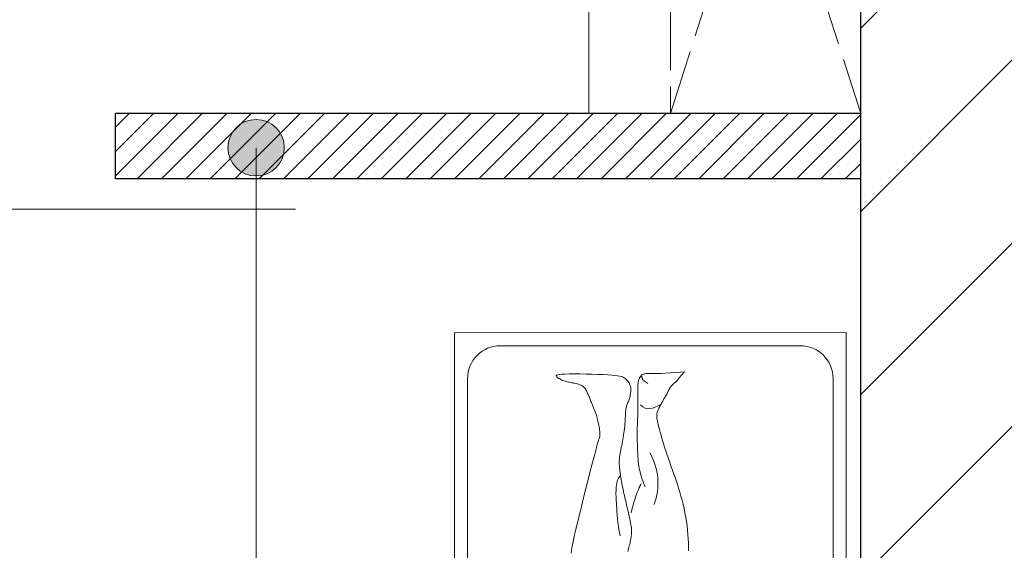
# Model space of a CAD drawing. Header units: millimetres. Extents: x 26866 to 1024070, y -428191 to 408885.
# Tile 171 of 248: x 200730 to 202540, y 390029 to 391004. Entities that reach past the tile are written whole.
import ezdxf

# ---------------------------------------------------------------- set-up
doc = ezdxf.new("R2010")
doc.units = ezdxf.units.MM
doc.header["$LTSCALE"] = 2
doc.linetypes.add('ACAD_ISO02W100', pattern=[15, 12, -3])
for name, color, linetype, lineweight in [('0_OPIS', 7, 'Continuous', 13), ('10', 7, 'Continuous', 9), ('3DPLAN_A_DRZWI', 173, 'Continuous', 5), ('3DPLAN_A_TABELKA POMIESZCZEŃ', 7, 'Continuous', 0), ('6', 253, 'Continuous', 0), ('A_TXT', 7, 'Continuous', 0), ('AW_MEB_KUCH', 23, 'Continuous', 0), ('Opisy', 7, 'Continuous', 13)]:
    doc.layers.add(name, color=color, linetype=linetype, lineweight=lineweight)
for name, color, linetype in [('3DPLAN_A_KRESKOWANIE 1', 253, 'Continuous'), ('3DPLAN_A_OPIS', 8, 'Continuous'), ('3DPLAN_K_NOŚNA', 7, 'Continuous')]:
    doc.layers.add(name, color=color, linetype=linetype)
doc.layers.add('FURNITURE ZD 1 500', color=7, linetype='Continuous', lineweight=13, true_color=0x9fa8a5)
doc.styles.add('ARIAL', font='arial.ttf')
pattern_1 = [(45, (23044.838, -26883.88), (-16.83798, 16.83798), [])]

# ---------------------------------------------------------------- blocks, each defined once
blk = doc.blocks.new('A$C7B9C5A86')
at = {"layer": '6', "color": 7}
for p, q in [((0.0341, 0.3188), (0.0318, 0.318)), ((0.0364, 0.3194), (0.0341, 0.3188)), ((0.0387, 0.3199), (0.0364, 0.3194)), ((0.0412, 0.3202), (0.0387, 0.3199)), ((0.0437, 0.3203), (0.0412, 0.3202)), ((0.0463, 0.3203), (0.0437, 0.3203)), ((0.0491, 0.3201), (0.0463, 0.3203)), ((0.0519, 0.3198), (0.0491, 0.3201)), ((0.0547, 0.3194), (0.0519, 0.3198)), ((0.0576, 0.3189), (0.0547, 0.3194)), ((0.0605, 0.3183), (0.0576, 0.3189)), ((0.3718, 0.3189), (0.3669, 0.3178)), ((0.3764, 0.3197), (0.3718, 0.3189)), ((0.3805, 0.3205), (0.3764, 0.3197)), ((0.3843, 0.3211), (0.3805, 0.3205)), ((0.3878, 0.3215), (0.3843, 0.3211)), ((0.3912, 0.3218), (0.3878, 0.3215)), ((0.3944, 0.3219), (0.3912, 0.3218)), ((0.3976, 0.322), (0.3944, 0.3219)), ((0.4009, 0.3219), (0.3976, 0.322)), ((0.4043, 0.3216), (0.4009, 0.3219)), ((0.4077, 0.3213), (0.4043, 0.3216)), ((0.4113, 0.3208), (0.4077, 0.3213)), ((0.4148, 0.3203), (0.4113, 0.3208)), ((0.4185, 0.3197), (0.4148, 0.3203)), ((0.4221, 0.3189), (0.4185, 0.3197)), ((0.4257, 0.3181), (0.4221, 0.3189)), ((0.0119, 0.2962), (0.011, 0.2922)), ((0.0129, 0.2993), (0.0119, 0.2962)), ((0.0141, 0.3018), (0.0129, 0.2993)), ((0.0154, 0.3039), (0.0141, 0.3018)), ((0.0168, 0.306), (0.0154, 0.3039)), ((0.0183, 0.3079), (0.0168, 0.306)), ((0.0199, 0.3098), (0.0183, 0.3079)), ((0.0217, 0.3115), (0.0199, 0.3098)), ((0.0236, 0.3131), (0.0217, 0.3115)), ((0.0255, 0.3146), (0.0236, 0.3131)), ((0.0276, 0.3159), (0.0255, 0.3146)), ((0.0297, 0.3171), (0.0276, 0.3159)), ((0.0318, 0.318), (0.0297, 0.3171)), ((0.0634, 0.3176), (0.0605, 0.3183)), ((0.0662, 0.3168), (0.0634, 0.3176)), ((0.0689, 0.3159), (0.0662, 0.3168)), ((0.0714, 0.315), (0.0689, 0.3159)), ((0.0738, 0.3141), (0.0714, 0.315)), ((0.0762, 0.3132), (0.0738, 0.3141)), ((0.0785, 0.3122), (0.0762, 0.3132)), ((0.0809, 0.3113), (0.0785, 0.3122)), ((0.0834, 0.3104), (0.0809, 0.3113)), ((0.0861, 0.3096), (0.0834, 0.3104)), ((0.089, 0.3089), (0.0861, 0.3096)), ((0.0924, 0.3082), (0.089, 0.3089)), ((0.096, 0.3077), (0.0924, 0.3082)), ((0.1001, 0.3073), (0.096, 0.3077)), ((0.1045, 0.3069), (0.1001, 0.3073)), ((0.1092, 0.3066), (0.1045, 0.3069)), ((0.1141, 0.3064), (0.1092, 0.3066)), ((0.1193, 0.3061), (0.1141, 0.3064)), ((0.1245, 0.3058), (0.1193, 0.3061)), ((0.13, 0.3054), (0.1245, 0.3058)), ((0.1355, 0.305), (0.13, 0.3054)), ((0.141, 0.3044), (0.1355, 0.305)), ((0.1466, 0.3039), (0.141, 0.3044)), ((0.1522, 0.3032), (0.1466, 0.3039)), ((0.1577, 0.3024), (0.1522, 0.3032)), ((0.1632, 0.3016), (0.1577, 0.3024)), ((0.1685, 0.3007), (0.1632, 0.3016)), ((0.1738, 0.2998), (0.1685, 0.3007)), ((0.1788, 0.2987), (0.1738, 0.2998)), ((0.1838, 0.2977), (0.1788, 0.2987)), ((0.1886, 0.2966), (0.1838, 0.2977)), ((0.1933, 0.2955), (0.1886, 0.2966)), ((0.1979, 0.2945), (0.1933, 0.2955)), ((0.2025, 0.2937), (0.1979, 0.2945)), ((0.2552, 0.2941), (0.2509, 0.2935)), ((0.2595, 0.2947), (0.2552, 0.2941)), ((0.2638, 0.2954), (0.2595, 0.2947)), ((0.2682, 0.2962), (0.2638, 0.2954)), ((0.2727, 0.297), (0.2682, 0.2962)), ((0.2773, 0.2978), (0.2727, 0.297)), ((0.2821, 0.2988), (0.2773, 0.2978)), ((0.2869, 0.2998), (0.2821, 0.2988)), ((0.292, 0.3008), (0.2869, 0.2998)), ((0.2971, 0.3019), (0.292, 0.3008)), ((0.3025, 0.3031), (0.2971, 0.3019)), ((0.3079, 0.3043), (0.3025, 0.3031)), ((0.3136, 0.3056), (0.3079, 0.3043)), ((0.3194, 0.3069), (0.3136, 0.3056)), ((0.3253, 0.3083), (0.3194, 0.3069)), ((0.3314, 0.3097), (0.3253, 0.3083)), ((0.3376, 0.3112), (0.3314, 0.3097)), ((0.3438, 0.3126), (0.3376, 0.3112)), ((0.3499, 0.314), (0.3438, 0.3126)), ((0.3558, 0.3154), (0.3499, 0.314)), ((0.3615, 0.3166), (0.3558, 0.3154)), ((0.3669, 0.3178), (0.3615, 0.3166)), ((0.4293, 0.3173), (0.4257, 0.3181)), ((0.4328, 0.3163), (0.4293, 0.3173)), ((0.4363, 0.3154), (0.4328, 0.3163)), ((0.4397, 0.3144), (0.4363, 0.3154)), ((0.4432, 0.3133), (0.4397, 0.3144)), ((0.4466, 0.3123), (0.4432, 0.3133)), ((0.0086, 0.2729), (0.0079, 0.2631)), ((0.0093, 0.2809), (0.0086, 0.2729)), ((0.0101, 0.2872), (0.0093, 0.2809)), ((0.011, 0.2922), (0.0101, 0.2872)), ((0.207, 0.2929), (0.2025, 0.2937)), ((0.2115, 0.2923), (0.207, 0.2929)), ((0.2159, 0.2919), (0.2115, 0.2923)), ((0.2204, 0.2916), (0.2159, 0.2919)), ((0.2248, 0.2916), (0.2204, 0.2916)), ((0.2292, 0.2916), (0.2248, 0.2916)), ((0.2336, 0.2918), (0.2292, 0.2916)), ((0.2379, 0.2921), (0.2336, 0.2918)), ((0.2422, 0.2925), (0.2379, 0.2921)), ((0.2466, 0.293), (0.2422, 0.2925)), ((0.2509, 0.2935), (0.2466, 0.293)), ((0.0073, 0.2513), (0.0067, 0.2379)), ((0.0079, 0.2631), (0.0073, 0.2513)), ((0.0062, 0.2236), (0.0058, 0.2089)), ((0.0067, 0.2379), (0.0062, 0.2236)), ((0.0712, 0.2202), (0.0737, 0.2212)), ((0.0737, 0.2212), (0.0761, 0.2221)), ((0.0761, 0.2221), (0.0786, 0.2229)), ((0.0786, 0.2229), (0.081, 0.2238)), ((0.081, 0.2238), (0.0833, 0.2246)), ((0.0833, 0.2246), (0.0855, 0.2254)), ((0.0855, 0.2254), (0.0877, 0.2262)), ((0.0877, 0.2262), (0.0897, 0.2271)), ((0.0897, 0.2271), (0.0917, 0.2279)), ((0.0917, 0.2279), (0.0936, 0.2287)), ((0.0936, 0.2287), (0.0955, 0.2296)), ((0.0955, 0.2296), (0.0974, 0.2304)), ((0.0974, 0.2304), (0.0993, 0.2313)), ((0.0993, 0.2313), (0.1015, 0.2322)), ((0.1015, 0.2322), (0.1037, 0.2331)), ((0.1037, 0.2331), (0.1063, 0.234)), ((0.1063, 0.234), (0.109, 0.2349)), ((0.109, 0.2349), (0.112, 0.2358)), ((0.112, 0.2358), (0.1153, 0.2368)), ((0.1153, 0.2368), (0.1187, 0.2377)), ((0.1187, 0.2377), (0.1222, 0.2386)), ((0.1222, 0.2386), (0.1259, 0.2394)), ((0.1259, 0.2394), (0.1296, 0.2402)), ((0.1296, 0.2402), (0.1334, 0.2409)), ((0.1334, 0.2409), (0.1372, 0.2415)), ((0.1372, 0.2415), (0.141, 0.242)), ((0.141, 0.242), (0.1446, 0.2425)), ((0.1446, 0.2425), (0.1481, 0.2428)), ((0.1481, 0.2428), (0.1514, 0.2431)), ((0.1514, 0.2431), (0.1544, 0.2432)), ((0.1544, 0.2432), (0.1571, 0.2432)), ((0.1571, 0.2432), (0.1594, 0.2431)), ((0.1594, 0.2431), (0.1614, 0.2428)), ((0.1614, 0.2428), (0.1635, 0.2423)), ((0.1635, 0.2423), (0.1664, 0.2415)), ((0.1664, 0.2415), (0.1704, 0.2402)), ((0.1704, 0.2402), (0.1763, 0.2384)), ((0.1763, 0.2384), (0.1846, 0.2359)), ((0.1846, 0.2359), (0.1958, 0.2328)), ((0.1958, 0.2328), (0.2105, 0.2288)), ((0.2105, 0.2288), (0.229, 0.2239)), ((0.229, 0.2239), (0.2506, 0.2183)), ((0.0058, 0.2089), (0.0055, 0.1943)), ((0.0332, 0.1957), (0.0344, 0.1982)), ((0.0344, 0.1982), (0.0358, 0.2006)), ((0.0358, 0.2006), (0.0374, 0.2026)), ((0.0374, 0.2026), (0.039, 0.2044)), ((0.039, 0.2044), (0.0409, 0.2059)), ((0.0409, 0.2059), (0.0428, 0.2073)), ((0.0428, 0.2073), (0.0449, 0.2085)), ((0.0449, 0.2085), (0.047, 0.2097)), ((0.047, 0.2097), (0.0492, 0.2107)), ((0.0492, 0.2107), (0.0515, 0.2118)), ((0.0515, 0.2118), (0.0538, 0.2128)), ((0.0538, 0.2128), (0.0562, 0.2139)), ((0.0562, 0.2139), (0.0587, 0.215)), ((0.0587, 0.215), (0.0611, 0.2161)), ((0.0611, 0.2161), (0.0636, 0.2172)), ((0.0636, 0.2172), (0.0661, 0.2182)), ((0.0661, 0.2182), (0.0687, 0.2192)), ((0.0687, 0.2192), (0.0712, 0.2202)), ((0.2506, 0.2183), (0.2744, 0.2123)), ((0.2744, 0.2123), (0.2994, 0.206)), ((0.2994, 0.206), (0.3246, 0.1998)), ((0.3246, 0.1998), (0.349, 0.1938)), ((0.0055, 0.1943), (0.0054, 0.1805)), ((0.0054, 0.1805), (0.0054, 0.168)), ((0.0268, 0.17), (0.0272, 0.1726)), ((0.0272, 0.1726), (0.0277, 0.1752)), ((0.0277, 0.1752), (0.0282, 0.178)), ((0.0282, 0.178), (0.0288, 0.181)), ((0.0288, 0.181), (0.0294, 0.184)), ((0.0294, 0.184), (0.0302, 0.187)), ((0.0302, 0.187), (0.0311, 0.19)), ((0.0311, 0.19), (0.032, 0.1929)), ((0.032, 0.1929), (0.0332, 0.1957)), ((0.349, 0.1938), (0.3718, 0.1882)), ((0.3718, 0.1882), (0.3919, 0.1834)), ((0.3919, 0.1834), (0.4087, 0.1795)), ((0.4087, 0.1795), (0.4225, 0.1765)), ((0.4225, 0.1765), (0.4338, 0.1743)), ((0.4338, 0.1743), (0.4432, 0.1729)), ((0.4432, 0.1729), (0.4513, 0.1721)), ((0.0054, 0.168), (0.0057, 0.1573)), ((0.0057, 0.1573), (0.0062, 0.1489)), ((0.0062, 0.1489), (0.0068, 0.1428)), ((0.0193, 0.1459), (0.0206, 0.1486)), ((0.0206, 0.1486), (0.0218, 0.1515)), ((0.0218, 0.1515), (0.0229, 0.1543)), ((0.0229, 0.1543), (0.0238, 0.157)), ((0.0238, 0.157), (0.0246, 0.1597)), ((0.0246, 0.1597), (0.0253, 0.1623)), ((0.0253, 0.1623), (0.0258, 0.1649)), ((0.0258, 0.1649), (0.0263, 0.1674)), ((0.0263, 0.1674), (0.0268, 0.17)), ((0.0068, 0.1428), (0.0077, 0.1385)), ((0.0077, 0.1385), (0.0087, 0.1359)), ((0.0087, 0.1359), (0.0099, 0.1347)), ((0.0099, 0.1347), (0.0111, 0.1346)), ((0.0111, 0.1346), (0.0124, 0.1354)), ((0.0124, 0.1354), (0.0138, 0.1369)), ((0.0138, 0.1369), (0.0152, 0.1387)), ((0.0152, 0.1387), (0.0166, 0.1409)), ((0.0166, 0.1409), (0.018, 0.1433)), ((0.018, 0.1433), (0.0193, 0.1459))]:
    blk.add_line(p, q, dxfattribs=at)
for points in [[(0.4456, 0.4634), (0.4359, 0.4635), (0.4258, 0.4633), (0.4155, 0.4628), (0.4049, 0.4621), (0.3942, 0.4611), (0.3833, 0.4599), (0.3724, 0.4584), (0.3614, 0.4567), (0.3506, 0.4547), (0.3399, 0.4526), (0.3294, 0.4502), (0.3191, 0.4477), (0.309, 0.4449), (0.2991, 0.4421), (0.2893, 0.4391), (0.2797, 0.436), (0.2703, 0.4329), (0.2609, 0.4297), (0.2518, 0.4264), (0.2427, 0.4232), (0.2337, 0.42), (0.2249, 0.4169), (0.2161, 0.4138), (0.2074, 0.4108), (0.1988, 0.4079), (0.1903, 0.4051), (0.1819, 0.4024), (0.1736, 0.3999), (0.1656, 0.3975), (0.1579, 0.3954), (0.1505, 0.3934), (0.1437, 0.3916), (0.1375, 0.39), (0.1319, 0.3886), (0.1271, 0.3875), (0.1229, 0.3866), (0.1193, 0.3859), (0.1162, 0.3853), (0.1136, 0.385), (0.1112, 0.3848), (0.1092, 0.3847), (0.1073, 0.3847), (0.1055, 0.3849), (0.1037, 0.3852), (0.102, 0.3855), (0.1003, 0.386), (0.0986, 0.3866), (0.0967, 0.3873), (0.0948, 0.3882), (0.0928, 0.3891), (0.0905, 0.3902), (0.0882, 0.3914), (0.0858, 0.3926), (0.0832, 0.394), (0.0806, 0.3954), (0.078, 0.3968), (0.0754, 0.3983), (0.0729, 0.3997), (0.0703, 0.4012), (0.0678, 0.4026), (0.0654, 0.4041), (0.063, 0.4055), (0.0605, 0.4069), (0.0581, 0.4082), (0.0557, 0.4096), (0.0532, 0.4109), (0.0507, 0.4121), (0.0481, 0.4134), (0.0456, 0.4147), (0.0431, 0.416), (0.0407, 0.4174), (0.0384, 0.4188), (0.0363, 0.4204), (0.0342, 0.4221), (0.0324, 0.424), (0.0304, 0.4262), (0.028, 0.4289), (0.025, 0.4321), (0.021, 0.436), (0.0156, 0.4408), (0.0087, 0.4466), (0, 0.4535)], [(0.0086, 0.3472), (0.007, 0.3494), (0.0058, 0.3519), (0.005, 0.3548), (0.0046, 0.358), (0.0044, 0.3614), (0.0044, 0.3652), (0.0045, 0.369), (0.0047, 0.373), (0.0048, 0.3772), (0.0048, 0.382), (0.0046, 0.388), (0.0043, 0.3956), (0.0037, 0.4055), (0.0028, 0.418), (0.0016, 0.4339), (0, 0.4535)], [(0.0807, 0.3968), (0.0846, 0.3885), (0.0879, 0.381), (0.0904, 0.3742), (0.0918, 0.3678), (0.092, 0.3618), (0.0907, 0.3559), (0.0876, 0.35), (0.0825, 0.344)], [(0.286, 0.3562), (0.276, 0.3521), (0.2672, 0.3487), (0.2593, 0.346), (0.2523, 0.3439), (0.246, 0.3422), (0.2401, 0.341), (0.2344, 0.3401), (0.2289, 0.3394), (0.2233, 0.3388), (0.2177, 0.3384), (0.2121, 0.3379), (0.2065, 0.3376), (0.201, 0.3373), (0.1955, 0.3371), (0.1903, 0.3369), (0.1852, 0.3367), (0.1803, 0.3365), (0.1755, 0.3363), (0.1709, 0.3362), (0.1664, 0.336), (0.1618, 0.336), (0.1573, 0.3359), (0.1526, 0.3359), (0.1479, 0.336), (0.1429, 0.3361), (0.1378, 0.3363), (0.1325, 0.3365), (0.1271, 0.3367), (0.1215, 0.3369), (0.1159, 0.3371), (0.1101, 0.3373), (0.1043, 0.3375), (0.0984, 0.3375), (0.0924, 0.3376), (0.0865, 0.3376), (0.0806, 0.3376), (0.0749, 0.3375), (0.0692, 0.3375), (0.0637, 0.3375), (0.0584, 0.3374), (0.0533, 0.3374), (0.0485, 0.3375), (0.044, 0.3376), (0.0398, 0.3377), (0.0358, 0.3379), (0.0322, 0.3381), (0.029, 0.3384), (0.0261, 0.3388), (0.0235, 0.3392), (0.0213, 0.3397), (0.0195, 0.3403), (0.0178, 0.3409), (0.0165, 0.3415), (0.0153, 0.3421), (0.0143, 0.3427), (0.0134, 0.3433), (0.0126, 0.3439), (0.0119, 0.3444), (0.0113, 0.3449), (0.0109, 0.3453), (0.0106, 0.3458), (0.0105, 0.3462), (0.0106, 0.3465), (0.0109, 0.3468), (0.0113, 0.3471), (0.012, 0.3473), (0.0127, 0.3475), (0.0136, 0.3478), (0.0146, 0.348), (0.0156, 0.3483), (0.0166, 0.3487), (0.0177, 0.3491), (0.0187, 0.3497), (0.0196, 0.3504), (0.0207, 0.3513), (0.0219, 0.3526), (0.0232, 0.3542), (0.0248, 0.3564), (0.0267, 0.359), (0.0289, 0.3623)], [(0.3505, 0.3208), (0.3402, 0.3234), (0.3314, 0.3258), (0.3239, 0.328), (0.3174, 0.3299), (0.3119, 0.3317), (0.3071, 0.3333), (0.303, 0.3348), (0.2992, 0.3363), (0.2957, 0.3377), (0.2925, 0.3391), (0.2895, 0.3404), (0.2867, 0.3417), (0.2842, 0.3429), (0.2819, 0.344), (0.2799, 0.345), (0.2781, 0.3458)], [(0.4083, 0.2933), (0.3963, 0.2911), (0.3851, 0.2893), (0.3746, 0.288), (0.3648, 0.287), (0.3557, 0.2863), (0.3473, 0.2857), (0.3396, 0.2853), (0.3326, 0.2849), (0.3262, 0.2845), (0.3204, 0.2841), (0.3151, 0.2838), (0.31, 0.2835), (0.3053, 0.2833), (0.3006, 0.2833), (0.296, 0.2834), (0.2913, 0.2836), (0.2864, 0.284), (0.2816, 0.2847), (0.2768, 0.2855), (0.2723, 0.2865), (0.2682, 0.2878), (0.2647, 0.2892), (0.2619, 0.2908), (0.26, 0.2926)]]:
    blk.add_lwpolyline(points, dxfattribs=at)
blk.add_arc((0.2768, 0.2374), 0.1503, 69.2736, 119.9559, dxfattribs=at)
blk = doc.blocks.new('A$C54E51C45')
at = {"layer": '10'}
blk.add_lwpolyline([(1.7277, 1.3718), (1.9297, 0.6807), (0.202, 0.1757), (0, 0.8668)], close=True, dxfattribs=at)
for points in [[(0.2759, 0.2223, -0.414214), (0.2014, 0.2631), (0.0466, 0.7929, -0.414214), (0.0874, 0.8674), (1.2622, 1.2107, -0.414214), (1.3366, 1.17), (1.3557, 1.1047, -0.414214)], [(1.4856, 0.6603), (1.4915, 0.6401, -0.414214), (1.4507, 0.5657), (0.2759, 0.2223, -0.414214)]]:
    blk.add_lwpolyline(points, format="xyb", dxfattribs=at)
at = {"layer": '10', "xscale": 0.7391716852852, "yscale": 0.7391716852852, "zscale": 0.7391716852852, "rotation": 16.29110475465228}
blk.add_blockref('A$C7B9C5A86', (0.2462, 0.2798), dxfattribs=at)
blk = doc.blocks.new('kondygnacja -1')
at = {"layer": '3DPLAN_A_KRESKOWANIE 1'}
h = blk.add_hatch(dxfattribs=at)
h.set_pattern_fill('ANSI31', color=256, scale=7.5, style=0)
h.set_pattern_definition(pattern_1)
h.paths.add_polyline_path([(31677.49, -24430.84), (30214.87, -24430.84), (30214.87, -24470.84), (30429.61, -24470.84), (30429.61, -24477.84), (30447.61, -24477.84), (30447.61, -24818.84), (30476.61, -24818.84), (30476.61, -24470.84), (31012.61, -24470.84), (31012.61, -24478.84), (31079.61, -24478.84), (31079.61, -24470.84), (31638.61, -24470.84), (31638.61, -25036.84), (31079.61, -25036.84), (31079.61, -25028.84), (31012.61, -25028.84), (31012.61, -25036.84), (30611.38, -25036.84), (30611.38, -25072.84), (31023.61, -25072.84), (31034.61, -25082.84), (31034.61, -25330.84), (31023.61, -25340.84), (30831.4, -25340.84, -0.038531), (30832.58, -25356.18), (30832.58, -25371.84), (31079.61, -25371.84), (31079.61, -25072.84), (31638.61, -25072.84), (31638.61, -25943.84), (30832.58, -25943.84), (30832.58, -26009.84), (31677.49, -26009.84)])
h.paths.add_polyline_path([(30682.61, -26009.84), (30832.58, -26009.84), (30832.58, -25943.84), (30760.61, -25943.84), (30760.61, -25454.67), (30735.61, -25464.58), (30735.61, -25943.84), (30682.61, -25943.84)])
h.paths.add_polyline_path([(30679.61, -25371.84), (30735.61, -25371.84), (30735.61, -25464.58), (30760.61, -25454.67), (30760.61, -25371.84), (30832.58, -25371.84), (30832.58, -25356.18, 0.038531), (30831.4, -25340.84), (30679.61, -25340.84)])
h.paths.add_polyline_path([(30355.83, -25371.84), (30425.61, -25371.84), (30425.61, -25379.84), (30463.61, -25379.84), (30463.61, -25424.74), (30471.61, -25424.74), (30471.61, -25395.84), (30533.61, -25395.84), (30533.61, -25371.84), (30576.61, -25371.84), (30576.61, -25341.84), (30472.61, -25341.84), (30472.61, -25326.84), (30427.61, -25326.84), (30427.61, -25341.84), (30355.83, -25341.84)])
h.paths.add_polyline_path([(30456.61, -25936.84), (30425.61, -25936.84), (30425.61, -25945.84), (30380.61, -25945.84), (30380.61, -26009.84), (30512.61, -26009.84), (30512.61, -25943.84), (30466.61, -25943.84), (30466.61, -25712.84), (30456.61, -25712.84)])
h.paths.add_polyline_path([(28888.61, -25941.84), (28888.61, -26009.84), (29013.61, -26009.84), (29013.61, -25941.84)])
h.paths.add_polyline_path([(28591.17, -26009.84), (28591.17, -25944.84), (28547.61, -25944.84), (28547.61, -26009.84)])
h.paths.add_polyline_path([(28624.61, -25870.53), (28654.8, -25870.53), (28654.8, -25924.53), (28624.61, -25924.53), (28624.61, -25944.84), (28591.17, -25944.84), (28591.17, -26009.84), (28713.61, -26009.84), (28713.61, -25941.84), (28672.61, -25941.84), (28672.61, -25932.84), (28657.61, -25932.84), (28657.61, -25716.84), (28624.61, -25716.84)])
h.paths.add_polyline_path([(28372.61, -25944.84), (28328.61, -25944.84), (28328.61, -25907.84), (28282.61, -25907.84), (28282.61, -25944.84), (28248.61, -25944.84), (28248.61, -26009.84), (28372.61, -26009.84)])
h.paths.add_polyline_path([(28092.61, -25563.84), (28054.61, -25563.84), (28054.61, -25383.84), (28067.6, -25383.84), (28067.61, -25375.84), (28340.61, -25375.84), (28340.61, -25341.84), (28070.61, -25341.84), (28070.61, -25332.84), (28030.61, -25332.84), (28030.61, -25395.6), (28048.71, -25395.6), (28048.71, -25449.6), (28030.61, -25449.6), (28030.61, -26009.84), (28073.61, -26009.84), (28073.61, -25944.84), (28054.61, -25944.84), (28054.61, -25668.84), (28092.61, -25668.84)])
h.paths.add_polyline_path([(27949.61, -25495.75), (27949.61, -25507.75), (27983.29, -25507.75), (27983.29, -25521.75), (27949.61, -25521.75), (27949.61, -25531.84), (27999.61, -25531.84), (27999.61, -25934.84), (27982.61, -25934.84), (27982.61, -25942.84), (27947.61, -25942.84), (27947.61, -26009.84), (28026.62, -26009.84), (28026.62, -25449.6), (27999.61, -25449.6), (27999.61, -25463.84), (27949.61, -25463.84), (27949.61, -25481.75), (27983.29, -25481.75), (27983.29, -25495.75)])
h.paths.add_polyline_path([(27982.61, -25361.84), (27952.61, -25361.84), (27952.61, -25332.84), (28026.62, -25332.84), (28026.62, -25395.6), (27999.61, -25395.6), (27999.61, -25377.84), (27982.61, -25377.84)])
h.paths.add_polyline_path([(26818.61, -25892.84), (26781.49, -25892.84), (26781.49, -26009.84), (26894.54, -26009.84), (26894.54, -25942.84), (26830.61, -25942.84), (26830.61, -25930.84), (26818.61, -25930.84)])
h.paths.add_polyline_path([(26894.54, -26009.84), (27115.94, -26009.84), (27115.94, -25942.84), (26894.54, -25942.84)])
h.paths.add_polyline_path([(27115.94, -25942.84), (27115.94, -26009.84), (27466.61, -26009.84), (27466.61, -25942.84), (27427.61, -25942.84), (27427.61, -25933.84), (27384.61, -25933.84), (27384.61, -25942.84)])
h.paths.add_polyline_path([(27641.61, -25942.84), (27641.61, -26009.84), (27802.61, -26009.84), (27802.61, -25942.84)])
h.paths.add_polyline_path([(30621.1, -25040.47), (30688.37, -25040.47), (30688.37, -25072.87), (30621.1, -25072.87)], flags=24)
h = blk.add_hatch(dxfattribs=at)
h.set_pattern_fill('ANSI31', color=256, scale=7.5, style=0)
h.set_pattern_definition(pattern_1)
h.paths.add_polyline_path([(29010.61, -24430.84), (28888.61, -24430.84), (28888.61, -24472.84), (29010.61, -24472.84)])
h.paths.add_polyline_path([(29275.57, -25037.84), (29257.61, -25037.84), (29257.61, -24471.84), (29273.61, -24471.84), (29273.61, -24468.84), (29303.61, -24468.84), (29303.61, -24430.84), (29185.61, -24430.84), (29185.61, -24471.84), (29228.61, -24471.84), (29228.61, -25049.84), (29175.02, -25049.84), (29175.02, -25053.06, 0.060091), (29177.89, -25076.84), (29272.38, -25076.84)])
h.paths.add_polyline_path([(29273.61, -25072.84), (29380.61, -25072.84), (29380.61, -25037.84), (29275.57, -25037.84), (29272.38, -25076.84), (29273.61, -25076.84)])
h.paths.add_polyline_path([(29498.61, -25037.84), (29480.61, -25037.84), (29480.61, -25072.84), (29708.61, -25072.84), (29708.61, -25039.85), (29536.61, -25039.85), (29536.61, -24939.85), (29498.61, -24939.85)])
h.paths.add_polyline_path([(29566.61, -24430.84), (29473.61, -24430.84), (29473.61, -24468.84), (29498.61, -24468.84), (29498.61, -24727.87), (29524.78, -24727.87), (29524.78, -24781.87), (29498.61, -24781.87), (29498.61, -24826.85), (29536.61, -24826.85), (29536.61, -24470.85), (29566.61, -24470.85)])
h.paths.add_polyline_path([(29736.61, -24430.84), (29736.61, -24470.85), (29828.61, -24470.85), (29828.61, -24472.85), (29873.61, -24472.85), (29873.61, -24470.85), (30016.87, -24470.85), (30016.87, -24430.84)])
h.paths.add_polyline_path([(30016.87, -24470.85), (30112.84, -24470.85), (30112.84, -24430.84), (30016.87, -24430.84)])
h.paths.add_polyline_path([(29864.61, -25141.84), (29835.61, -25141.84), (29835.61, -25153.06), (29864.61, -25153.06)])
h.paths.add_polyline_path([(29864.61, -25087.84), (29880.61, -25069.84), (30213.45, -25069.84, 0.042168), (30214.87, -25053.06), (30214.87, -25041.84), (30178.61, -25041.84), (30178.61, -24470.84), (30214.87, -24470.84), (30214.87, -24430.84), (30112.84, -24430.84), (30112.84, -24470.85), (30115.61, -24470.85), (30115.61, -24477.85), (30159.61, -24477.85), (30159.61, -25039.85), (29899.61, -25039.85), (29899.61, -25026.85), (29826.61, -25026.85), (29826.61, -25039.85), (29803.61, -25039.85), (29803.61, -25072.84), (29819.61, -25072.84), (29835.61, -25088.84), (29835.61, -25153.06), (29864.61, -25153.06)])
h.paths.add_polyline_path([(29463.61, -25369.84), (29509.61, -25369.84), (29509.61, -25408.84), (29538.61, -25408.84), (29538.61, -25366.84), (29765.61, -25366.84), (29765.61, -25448.84), (29937.61, -25448.84), (29937.61, -25366.84), (30091.06, -25366.84), (30091.06, -25356.18, -0.035999), (30092.09, -25341.84), (29880.61, -25341.84), (29864.61, -25325.84), (29864.61, -25261.84), (29835.61, -25261.84), (29835.61, -25325.84), (29819.61, -25341.84), (29463.61, -25341.84)])
h.paths.add_polyline_path([(30252.83, -25342.15), (30252.83, -25341.84), (30092.09, -25341.84, 0.035999), (30091.06, -25356.18), (30091.06, -25366.84), (30152.61, -25366.84), (30152.61, -25937.84), (30091.06, -25937.84), (30091.06, -26009.84), (30210.61, -26009.84), (30210.61, -25945.84), (30180.61, -25945.84), (30180.61, -25371.84), (30252.83, -25371.84), (30252.83, -25350.58), (30252.33, -25350.58), (30252.33, -25342.15)])
h.paths.add_polyline_path([(30081.99, -25665.13), (30231.69, -25665.13), (30231.69, -25700.22), (30081.99, -25700.22)], flags=9)
h.paths.add_polyline_path([(29875.61, -25931.84), (29829.61, -25931.84), (29829.61, -25937.84), (29781.61, -25937.84), (29781.61, -26009.84), (29917.61, -26009.84), (29917.61, -25937.84), (29875.61, -25937.84)])
h.paths.add_polyline_path([(29611.61, -26009.84), (29611.61, -25937.84), (29538.61, -25937.84), (29538.61, -25683.8), (29507.61, -25683.8), (29507.61, -25943.84), (29482.61, -25943.84), (29482.61, -26009.84)])
h.paths.add_polyline_path([(29282.81, -25653.75), (29568.72, -25653.75), (29568.72, -25738.67), (29282.81, -25738.67)], flags=9)
h.paths.add_polyline_path([(29479.61, -25623.84), (29507.61, -25623.84), (29507.61, -25683.8), (29538.61, -25683.8), (29538.61, -25498.84), (29509.61, -25498.84), (29509.61, -25608.84), (29479.61, -25608.84)])
h.paths.add_polyline_path([(29389.61, -25608.84), (29262.17, -25608.84), (29262.17, -25623.84), (29389.61, -25623.84)])
h.paths.add_polyline_path([(29312.61, -25943.84), (29275.61, -25943.84), (29275.61, -25936.84), (29262.17, -25936.84), (29262.17, -26009.84), (29312.61, -26009.84)])
h.paths.add_polyline_path([(29188.61, -26009.84), (29262.17, -26009.84), (29262.17, -25936.84), (29256.61, -25936.84), (29256.61, -25683.8), (29227.61, -25683.8), (29227.61, -25941.84), (29188.61, -25941.84)])
h.paths.add_polyline_path([(29227.61, -25683.8), (29256.61, -25683.8), (29256.61, -25623.84), (29262.17, -25623.84), (29262.17, -25608.84), (29259.61, -25608.84), (29259.61, -25369.84), (29262.17, -25369.84), (29262.17, -25356.18, 0.056395), (29259.64, -25333.84), (29224.61, -25333.84), (29224.61, -25341.84), (29157.61, -25341.84), (29157.61, -25371.84), (29227.61, -25371.84)])
h.paths.add_polyline_path([(29373.61, -25341.84), (29270.61, -25341.84), (29270.61, -25333.84), (29259.64, -25333.84, -0.056395), (29262.17, -25356.18), (29262.17, -25369.84), (29373.61, -25369.84)])
h.paths.add_polyline_path([(30170.11, -24767), (30186.53, -24767), (30186.53, -24787), (30170.11, -24787)], flags=24)
h.paths.add_polyline_path([(29566.12, -25338.58), (29633.39, -25338.58), (29633.39, -25370.98), (29566.12, -25370.98)], flags=24)
h.paths.add_polyline_path([(29957.21, -25338.58), (30024.48, -25338.58), (30024.48, -25370.98), (29957.21, -25370.98)], flags=24)
h.paths.add_polyline_path([(30179.86, -25902.33), (30243.82, -25902.33), (30243.82, -25910.46), (30179.86, -25910.46)], flags=24)
at = {"layer": '3DPLAN_A_OPIS', "lineweight": 0, "transparency": 33554687}
h = blk.add_hatch(dxfattribs=at)
h.set_pattern_fill('ANSI31', color=1)
h.set_pattern_definition([(45, (5728.076, 0), (-2.24506403, 2.24506403), [])])
h.paths.add_polyline_path([(28313.61, -25375.84), (28313.61, -25431.84), (28328.61, -25431.84), (28328.61, -25375.84), (28313.61, -25375.84)], is_closed=False)
h.paths.add_polyline_path([(28109.76, -25578.84), (28316.61, -25578.84), (28316.61, -25632.18), (28328.61, -25632.18), (28328.61, -25532.84), (28313.61, -25532.84), (28313.61, -25563.84), (28092.61, -25563.84), (28092.61, -25578.84), (28109.76, -25578.84)], is_closed=False)
h.paths.add_polyline_path([(28328.61, -25907.84), (28328.61, -25753.18), (28420.63, -25753.18), (28420.63, -25741.18), (28328.61, -25741.18), (28328.61, -25735.18), (28316.61, -25735.18), (28316.61, -25907.84)])
h.paths.add_polyline_path([(28463.61, -25599.8), (28463.61, -25611.8), (28624.61, -25611.8), (28624.61, -25599.8)])
h.paths.add_polyline_path([(28463.61, -25509.8), (28475.61, -25509.8), (28475.61, -25375.84), (28463.61, -25375.84)])
h.paths.add_polyline_path([(28837.61, -25371.84), (28837.61, -25606.84), (28847.61, -25606.84), (28847.61, -25371.84)])
h.paths.add_polyline_path([(29027.61, -25606.84), (29037.61, -25606.84), (29037.61, -25371.84), (29027.61, -25371.84)])
h.paths.add_polyline_path([(28983.61, -25728.84), (28995.61, -25728.84), (28995.61, -25716.84), (28971.61, -25716.84), (28971.61, -25941.84), (28983.61, -25941.84)])
h.paths.add_polyline_path([(29227.61, -25716.84), (29090.61, -25716.84), (29090.61, -25728.84), (29227.61, -25728.84)])
h.paths.add_polyline_path([(29227.61, -25601.84), (29132.61, -25601.84), (29132.61, -25606.84), (29227.61, -25606.84), (29227.61, -25601.84)], is_closed=False)
at = {"layer": 'Opisy', "ltscale": 0.5}
h = blk.add_hatch(color=256, dxfattribs=at)
h.dxf.hatch_style = 1
h.paths.add_polyline_path([(29114.88, -25728.05), (29114.88, -25718.15, 0.73336)])
h.paths.add_polyline_path([(29114.88, -25718.15), (29114.88, -25728.05, 0.076465), (29116.44, -25728.29, 1.165591)])
at = {"layer": '3DPLAN_A_DRZWI'}
blk.add_line((29123.71, -25734.41), (29016.71, -25734.41), dxfattribs=at)
at = {"layer": '3DPLAN_A_OPIS', "color": 1, "lineweight": 30}
for p, q in [((29227.61, -25716.84), (29090.61, -25716.84)), ((29090.61, -25728.84), (29090.61, -25716.84)), ((29227.61, -25728.84), (29090.61, -25728.84))]:
    blk.add_line(p, q, dxfattribs=at)
at = {"layer": '3DPLAN_K_NOŚNA'}
blk.add_line((29227.61, -25941.84), (29227.61, -25371.84), dxfattribs=at)
at = {"layer": 'A_TXT'}
blk.add_line((29116.44, -25723.1), (29116.44, -25826.44), dxfattribs=at)
at = {"layer": 'AW_MEB_KUCH', "ltscale": 0.1}
blk.add_line((29177.61, -25716.84), (29177.61, -25606.84), dxfattribs=at)
at = {"layer": 'AW_MEB_KUCH', "linetype": 'ACAD_ISO02W100', "ltscale": 0.5}
blk.add_lwpolyline([(29192.61, -25606.84), (29192.61, -25716.84), (29227.61, -25606.84), (29192.61, -25606.84), (29227.61, -25716.84)], dxfattribs=at)
at = {"layer": 'Opisy', "ltscale": 0.5}
blk.add_circle((29116.44, -25723.1), 5.19, dxfattribs=at)
at = {"layer": 'FURNITURE ZD 1 500', "lineweight": 0, "xscale": 100, "yscale": 100, "zscale": 100, "rotation": 253.7325219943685}
blk.add_blockref('A$C54E51C45', (29141.7, -25732.8), dxfattribs=at)
at = {"layer": '3DPLAN_A_OPIS', "color": 1, "lineweight": 30, "style": 'ARIAL'}
for tag, p in [('PRZESUNIĘCIE_WEJŚCIA', (27655.16, -24535.33)), ('WYŁĄCZONE', (27007.18, -24723.98)), ('Z_OPRACOWANIA', (26996.84, -24746.42)), ('WYŁĄCZONE', (30803.05, -24760.87)), ('Z_OPRACOWANIA', (30792.71, -24783.3)), ('WYŁĄCZONE', (28894.9, -24826.59)), ('Z_OPRACOWANIA', (28884.56, -24849.03)), ('POWIĘKSZENIE_WEJŚCIA', (28313.68, -25144.41)), ('POWIĘKSZENIE_WEJŚCIA', (29600.62, -25191.36)), ('POWIĘKSZENIE_WEJŚCIA', (28011.45, -25235.42)), ('WYŁĄCZONE', (29754.42, -25678.17)), ('Z_OPRACOWANIA', (29744.08, -25700.6)), ('WYJŚCIE_EWAKUACYJNE', (27763.79, -26106.07))]:
    blk.add_attdef(tag, p, '', height=12, dxfattribs=at)
at = {"layer": '3DPLAN_A_OPIS', "color": 0, "lineweight": 30, "style": 'ARIAL'}
for tag, p in [('UGUL_1', (29350.3, -24586.01)), ('UGUL_2', (29622.92, -24586.01)), ('UGUL_3', (29833.15, -24586.01))]:
    blk.add_attdef(tag, p, '', height=12, dxfattribs=at)
at = {"layer": '3DPLAN_A_TABELKA POMIESZCZEŃ', "ltscale": 0.5, "style": 'ARIAL'}
for tag, p in [('KURTYNA', (27861.91, -26064.85)), ('POWIETRZNA', (27861.91, -26084.56))]:
    blk.add_attdef(tag, p, '', height=12, dxfattribs=at)

msp = doc.modelspace()

# ---------------------------------------------------------------- block references
at = {"layer": '0_OPIS', "xscale": 10, "yscale": 10, "zscale": 10}
msp.add_blockref('kondygnacja -1', (-90000, 648000), dxfattribs=at)

doc.saveas('drawing.dxf')
